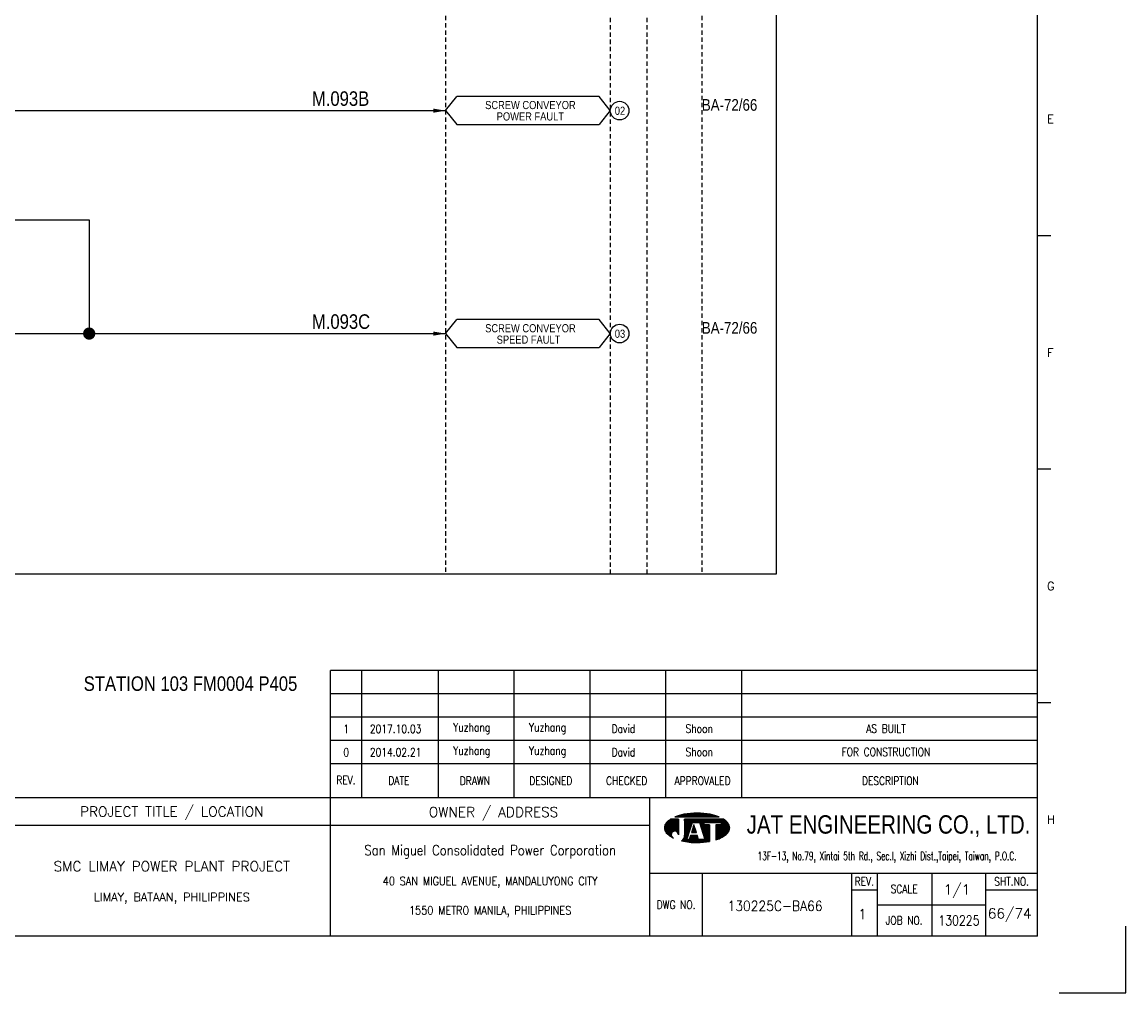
# Model space of a CAD drawing. Extents: x 2535 to 3501, y -211 to 471.
# Tile 3 of 4: x 3121 to 3501, y -211 to 123. Entities that reach past the tile are written whole.
import ezdxf
from ezdxf.enums import TextEntityAlignment as Align

# ---------------------------------------------------------------- set-up
doc = ezdxf.new("R2010")
doc.units = 0
doc.header["$MEASUREMENT"] = 0
doc.linetypes.add('HIDDEN', pattern=[4, 1.5, -1, 1.5])
doc.layers.get('0').update_dxf_attribs({"linetype": 'CONTINUOUS'})
doc.layers.get('Defpoints').update_dxf_attribs({"linetype": 'CONTINUOUS'})
for name, color, linetype in [('B_DIM', 7, 'CONTINUOUS'), ('CON', 4, 'CONTINUOUS'), ('DCS', 7, 'CONTINUOUS'), ('HID', 2, 'HIDDEN'), ('T', 2, 'CONTINUOUS'), ('TEXT', 7, 'CONTINUOUS'), ('圖框CON', 4, 'CONTINUOUS'), ('框線', 6, 'CONTINUOUS')]:
    doc.layers.add(name, color=color, linetype=linetype)
doc.styles.add('AEH', font='simplex', dxfattribs={"width": 0.8, "bigfont": 'ae'})
doc.styles.add('DAYUKP', font='complex', dxfattribs={"bigfont": 'DAYUKP.SHX'})
doc.styles.add('E2', font='simplex.shx', dxfattribs={"height": 2})
doc.styles.add('E3', font='simplex.shx', dxfattribs={"height": 3})
doc.styles.add('ROMANS', font='romans', dxfattribs={"width": 0.8})
doc.styles.add('style3', font='ARIALN.TTF')
doc.styles.add('WMF-Arial0', font='arial.ttf')

# ---------------------------------------------------------------- blocks, each defined once
blk = doc.blocks.new('LEADER')
at = {"layer": 'CON'}
blk.add_solid([(0.85, -0.57), (0.85, -1.57), (3.85, -1.07)], dxfattribs=at)
blk = doc.blocks.new('1880-TITLE_BLK')
at = {"layer": 'TEXT', "color": 2, "linetype": 'Continuous', "style": 'E3'}
for tag, p in [('SCALE', (790.95, 31.17)), ('DWG_NO', (736.41, 26.44)), ('REV', (762.59, 23.97)), ('SHT_NO', (806.74, 23.97))]:
    blk.add_attdef(tag, text='', height=3, dxfattribs=at).set_placement(p, align=Align.MIDDLE)
at = {"layer": 'TEXT', "linetype": 'Continuous', "style": 'E2', "width": 0.6}
for tag, p in [('REV_DATE', (418.65, 19.76)), ('APPR_DATE', (492.93, 19.76))]:
    blk.add_attdef(tag, text='', height=2, dxfattribs=at).set_placement(p, align=Align.MIDDLE_LEFT)
blk = doc.blocks.new('1')
at = {"layer": 'B_DIM'}
for p, q in [((2181.53, 118.11), (1938.08, 118.11)), ((1938.08, 74.29), (1938.08, 118.11)), ((1948.92, 74.29), (1948.92, 118.11)), ((1975.28, 74.29), (1975.28, 118.11)), ((2001.39, 74.29), (2001.39, 118.11)), ((2027.5, 74.29), (2027.5, 118.11)), ((2053.62, 74.29), (2053.62, 118.11)), ((2079.73, 74.29), (2079.73, 118.11)), ((2181.53, 110.07), (1938.08, 110.07)), ((1938.08, 77.93), (1938.08, 104.33)), ((2181.53, 102.03), (1938.08, 102.03)), ((2181.53, 93.99), (1938.08, 93.99)), ((2181.53, 85.95), (1938.08, 85.95))]:
    blk.add_line(p, q, dxfattribs=at)
at = {"layer": 'Defpoints'}
blk.add_lwpolyline([(2189, 7.08), (2211.97, 7.08), (2211.97, 30.05)], dxfattribs=at)
at = {"layer": 'T', "color": 0, "lineweight": -3}
for p, q in [((2058.27, 67.67), (2059.03, 68.43)), ((2058.49, 67.67), (2059.32, 68.49)), ((2058.72, 67.67), (2059.6, 68.55)), ((2058.94, 67.67), (2059.87, 68.6)), ((2059.16, 67.67), (2060.14, 68.65)), ((2059.38, 67.67), (2060.41, 68.7)), ((2059.6, 67.67), (2060.67, 68.74)), ((2059.82, 67.67), (2060.93, 68.77)), ((2060.05, 67.67), (2061.18, 68.81)), ((2060.27, 67.67), (2061.44, 68.84)), ((2060.49, 67.67), (2061.69, 68.87)), ((2060.71, 67.67), (2061.93, 68.89)), ((2060.93, 67.67), (2062.18, 68.91)), ((2061.15, 67.67), (2062.42, 68.93)), ((2061.38, 67.67), (2062.66, 68.95)), ((2061.6, 67.67), (2062.89, 68.97)), ((2061.82, 67.67), (2063.13, 68.98)), ((2062.04, 67.67), (2063.36, 68.99)), ((2062.26, 67.67), (2063.59, 69)), ((2062.48, 67.67), (2063.82, 69)), ((2062.71, 67.67), (2064.04, 69.01)), ((2062.93, 67.67), (2064.27, 69.01)), ((2063.15, 67.67), (2064.49, 69.01)), ((2063.37, 67.67), (2064.71, 69.01)), ((2063.59, 67.67), (2064.92, 69)), ((2063.81, 67.67), (2065.14, 69)), ((2064.04, 67.67), (2065.35, 68.99)), ((2064.26, 67.67), (2065.56, 68.98)), ((2064.48, 67.67), (2065.78, 68.97)), ((2064.7, 67.67), (2065.98, 68.95)), ((2064.92, 67.67), (2066.19, 68.94)), ((2065.14, 67.67), (2066.4, 68.92)), ((2065.37, 67.67), (2066.6, 68.9)), ((2065.59, 67.67), (2066.8, 68.88)), ((2065.81, 67.67), (2067, 68.86)), ((2066.03, 67.67), (2067.2, 68.84)), ((2066.25, 67.67), (2067.4, 68.82)), ((2066.47, 67.67), (2067.6, 68.79)), ((2066.7, 67.67), (2067.79, 68.77)), ((2066.92, 67.67), (2067.98, 68.74)), ((2067.14, 67.67), (2068.18, 68.71)), ((2067.36, 67.67), (2068.37, 68.68)), ((2067.58, 67.67), (2068.56, 68.64)), ((2067.81, 67.67), (2068.75, 68.61)), ((2068.03, 67.67), (2068.93, 68.58)), ((2068.25, 67.67), (2069.12, 68.54)), ((2068.47, 67.67), (2069.3, 68.5)), ((2068.69, 67.67), (2069.48, 68.46)), ((2068.91, 67.67), (2069.66, 68.42)), ((2053.09, 63.82), (2056.14, 66.87)), ((2053.09, 64.04), (2055.92, 66.87)), ((2053.11, 63.62), (2056.36, 66.87)), ((2053.12, 64.29), (2055.7, 66.87)), ((2053.14, 63.43), (2056.58, 66.87)), ((2053.18, 63.25), (2056.8, 66.87)), ((2053.18, 64.57), (2055.47, 66.87)), ((2053.24, 63.08), (2057.03, 66.87)), ((2053.29, 64.91), (2055.25, 66.87)), ((2053.3, 62.92), (2057.25, 66.87)), ((2053.37, 62.77), (2057.47, 66.87)), ((2053.45, 62.63), (2057.69, 66.87)), ((2053.54, 62.5), (2057.91, 66.86)), ((2053.61, 65.45), (2054.47, 66.31)), ((2053.64, 62.37), (2057.91, 66.64)), ((2053.74, 62.25), (2057.91, 66.42)), ((2053.84, 62.14), (2057.91, 66.2)), ((2053.95, 62.02), (2057.91, 65.98)), ((2054.07, 61.91), (2057.91, 65.75)), ((2054.18, 61.8), (2057.91, 65.53)), ((2054.29, 61.7), (2057.91, 65.31)), ((2054.41, 61.59), (2057.91, 65.09)), ((2054.53, 61.49), (2057.91, 64.87)), ((2054.65, 61.39), (2057.91, 64.65)), ((2056.94, 67.67), (2057.09, 67.82)), ((2057.16, 67.67), (2057.44, 67.95)), ((2057.39, 67.67), (2057.78, 68.07)), ((2057.61, 67.67), (2058.11, 68.18)), ((2057.83, 67.67), (2058.43, 68.27)), ((2058.05, 67.67), (2058.73, 68.35)), ((2060.05, 63.24), (2063.68, 66.87)), ((2060.05, 63.46), (2063.46, 66.87)), ((2060.05, 63.68), (2063.23, 66.87)), ((2060.05, 63.9), (2063.01, 66.87)), ((2060.05, 64.13), (2062.79, 66.87)), ((2060.05, 64.35), (2062.57, 66.87)), ((2060.05, 64.57), (2062.35, 66.87)), ((2060.05, 64.79), (2062.13, 66.87)), ((2060.05, 65.01), (2061.9, 66.87)), ((2060.05, 65.23), (2061.68, 66.87)), ((2060.05, 65.46), (2061.46, 66.87)), ((2060.05, 66.12), (2060.79, 66.87)), ((2060.05, 66.34), (2060.57, 66.87)), ((2060.05, 66.56), (2060.35, 66.87)), ((2060.05, 66.79), (2060.13, 66.87)), ((2060.05, 65.68), (2061.24, 66.87)), ((2060.05, 65.9), (2061.02, 66.87)), ((2060.05, 63.02), (2062.67, 65.64)), ((2060.05, 62.8), (2062.57, 65.32)), ((2060.05, 62.57), (2062.47, 64.99)), ((2060.05, 62.35), (2062.36, 64.67)), ((2062.83, 65.8), (2063.9, 66.87)), ((2063.05, 65.8), (2064.12, 66.87)), ((2063.11, 64.53), (2063.33, 64.75)), ((2063.21, 64.85), (2063.28, 64.92)), ((2063.27, 65.8), (2064.34, 66.87)), ((2063.49, 65.8), (2064.56, 66.87)), ((2063.72, 65.8), (2064.79, 66.87)), ((2063.94, 65.8), (2065.01, 66.87)), ((2064.16, 65.8), (2065.23, 66.87)), ((2064.38, 65.8), (2065.45, 66.87)), ((2064.6, 65.8), (2065.67, 66.87)), ((2064.82, 65.8), (2065.89, 66.87)), ((2065.05, 65.8), (2066.12, 66.87)), ((2065.16, 65.69), (2066.34, 66.87)), ((2065.22, 65.53), (2066.56, 66.87)), ((2065.27, 65.36), (2066.78, 66.87)), ((2065.32, 65.19), (2067, 66.87)), ((2065.38, 65.02), (2067.22, 66.87)), ((2065.43, 64.85), (2067.45, 66.87)), ((2065.48, 64.69), (2067.67, 66.87)), ((2065.54, 64.52), (2066.74, 65.71)), ((2065.59, 64.35), (2066.74, 65.49)), ((2065.65, 64.18), (2066.74, 65.27)), ((2065.7, 64.01), (2066.74, 65.05)), ((2065.75, 63.84), (2066.9, 65)), ((2065.81, 63.68), (2067.12, 65)), ((2065.86, 63.51), (2067.35, 65)), ((2065.91, 63.34), (2067.57, 65)), ((2065.97, 63.17), (2067.79, 65)), ((2066.02, 63), (2068.01, 65)), ((2066.07, 62.84), (2068.23, 65)), ((2066.13, 62.67), (2068.46, 65)), ((2066.18, 62.5), (2068.61, 64.93)), ((2066.23, 62.33), (2068.61, 64.71)), ((2066.82, 65.8), (2067.89, 66.87)), ((2067.04, 65.8), (2068.11, 66.87)), ((2067.26, 65.8), (2068.33, 66.87)), ((2067.48, 65.8), (2068.55, 66.87)), ((2067.71, 65.8), (2068.78, 66.87)), ((2067.93, 65.8), (2069, 66.87)), ((2068.15, 65.8), (2069.22, 66.87)), ((2068.37, 65.8), (2069.44, 66.87)), ((2068.59, 65.8), (2069.66, 66.87)), ((2068.81, 65.8), (2069.88, 66.87)), ((2069.04, 65.8), (2070.11, 66.87)), ((2069.14, 67.67), (2069.84, 68.37)), ((2069.26, 65.8), (2070.33, 66.87)), ((2069.36, 67.67), (2070.01, 68.33)), ((2069.48, 65.8), (2070.55, 66.87)), ((2069.58, 67.67), (2070.19, 68.28)), ((2069.7, 65.8), (2070.77, 66.87)), ((2069.8, 67.67), (2070.36, 68.23)), ((2069.92, 65.8), (2070.99, 66.87)), ((2070.02, 67.67), (2070.53, 68.18)), ((2070.14, 65.8), (2071.21, 66.87)), ((2070.24, 67.67), (2070.7, 68.13)), ((2070.37, 65.8), (2071.44, 66.87)), ((2070.47, 67.67), (2070.87, 68.07)), ((2070.59, 65.8), (2071.66, 66.87)), ((2070.69, 67.67), (2071.03, 68.02)), ((2070.75, 63.08), (2074.07, 66.4)), ((2070.75, 62.86), (2074.19, 66.3)), ((2070.75, 62.63), (2074.31, 66.2)), ((2070.75, 62.41), (2074.43, 66.09)), ((2070.75, 62.19), (2074.54, 65.98)), ((2070.75, 61.97), (2074.66, 65.87)), ((2070.75, 61.75), (2074.77, 65.76)), ((2070.75, 61.53), (2074.87, 65.65)), ((2070.75, 61.3), (2074.98, 65.53)), ((2070.75, 61.08), (2075.08, 65.41)), ((2070.75, 60.86), (2075.17, 65.28)), ((2070.75, 60.64), (2075.25, 65.14)), ((2070.75, 63.96), (2071.78, 65)), ((2070.75, 63.74), (2072, 65)), ((2070.75, 63.52), (2072.22, 65)), ((2070.75, 63.3), (2072.45, 65)), ((2070.75, 64.41), (2071.34, 65)), ((2070.75, 64.19), (2071.56, 65)), ((2070.75, 64.85), (2070.89, 65)), ((2070.75, 64.63), (2071.12, 65)), ((2070.75, 60.42), (2075.33, 64.99)), ((2070.75, 60.2), (2075.39, 64.84)), ((2070.75, 59.97), (2075.45, 64.67)), ((2070.81, 65.8), (2071.88, 66.87)), ((2070.91, 67.67), (2071.2, 67.96)), ((2071.03, 65.8), (2072.1, 66.87)), ((2071.13, 67.67), (2071.36, 67.9)), ((2071.25, 65.8), (2072.32, 66.87)), ((2071.35, 67.67), (2071.52, 67.84)), ((2071.47, 65.8), (2072.54, 66.87)), ((2071.57, 67.67), (2071.68, 67.77)), ((2071.7, 65.8), (2072.77, 66.87)), ((2071.8, 67.67), (2071.83, 67.71)), ((2071.92, 65.8), (2072.99, 66.87)), ((2072.14, 65.8), (2073.21, 66.87)), ((2072.36, 65.8), (2073.43, 66.87)), ((2072.58, 65.8), (2073.57, 66.78)), ((2072.62, 65.62), (2073.7, 66.69)), ((2072.62, 65.39), (2073.83, 66.6)), ((2072.62, 65.17), (2073.95, 66.5)), ((2054.78, 61.29), (2055.59, 62.11)), ((2054.9, 61.2), (2055.48, 61.77)), ((2055.03, 61.11), (2055.46, 61.53)), ((2055.16, 61.01), (2055.47, 61.33)), ((2055.3, 60.93), (2055.52, 61.15)), ((2055.43, 60.84), (2055.59, 60.99)), ((2055.57, 60.76), (2055.67, 60.85)), ((2056.12, 62.63), (2057.91, 64.42)), ((2056.46, 62.75), (2057.91, 64.2)), ((2056.7, 62.77), (2057.91, 63.98)), ((2056.9, 62.75), (2057.91, 63.76)), ((2057.08, 62.71), (2057.91, 63.54)), ((2057.23, 62.64), (2057.91, 63.32)), ((2057.37, 62.56), (2057.91, 63.09)), ((2057.5, 62.46), (2057.91, 62.87)), ((2057.61, 62.35), (2057.91, 62.65)), ((2057.7, 62.23), (2057.91, 62.43)), ((2057.79, 62.09), (2057.91, 62.21)), ((2057.85, 61.93), (2057.91, 61.99)), ((2057.89, 61.75), (2057.91, 61.76)), ((2057.91, 61.54), (2057.91, 61.55)), ((2059.09, 59.4), (2061.43, 61.74)), ((2059.28, 59.36), (2061.33, 61.42)), ((2059.46, 59.32), (2061.23, 61.09)), ((2059.86, 60.39), (2061.54, 62.07)), ((2059.98, 60.73), (2061.64, 62.39)), ((2060.03, 61), (2061.74, 62.72)), ((2060.05, 62.13), (2062.26, 64.34)), ((2060.05, 61.91), (2062.16, 64.02)), ((2060.05, 61.69), (2062.05, 63.69)), ((2060.05, 61.46), (2061.95, 63.37)), ((2060.05, 61.24), (2060.05, 61.24)), ((2060.98, 59.07), (2063.16, 61.25)), ((2061.17, 59.04), (2063.38, 61.25)), ((2061.37, 59.02), (2063.6, 61.25)), ((2061.57, 59), (2063.82, 61.25)), ((2061.68, 59.99), (2062.94, 61.25)), ((2061.77, 58.97), (2064.04, 61.25)), ((2061.78, 60.32), (2062.71, 61.25)), ((2061.88, 60.64), (2062.49, 61.25)), ((2061.97, 58.95), (2064.27, 61.25)), ((2061.99, 60.96), (2062.27, 61.25)), ((2062.17, 58.94), (2064.45, 61.21)), ((2062.38, 58.92), (2064.51, 61.05)), ((2062.45, 62.32), (2063.71, 63.57)), ((2062.5, 62.58), (2063.65, 63.74)), ((2062.58, 58.9), (2064.56, 60.88)), ((2062.6, 62.91), (2063.6, 63.91)), ((2062.68, 62.32), (2063.76, 63.4)), ((2062.7, 63.23), (2063.55, 64.08)), ((2062.8, 63.56), (2063.49, 64.25)), ((2062.9, 62.32), (2063.81, 63.24)), ((2062.91, 63.88), (2063.44, 64.42)), ((2063.01, 64.2), (2063.39, 64.58)), ((2063.12, 62.32), (2063.87, 63.07)), ((2063.34, 62.32), (2063.92, 62.9)), ((2063.56, 62.32), (2063.97, 62.73)), ((2063.78, 62.32), (2064.03, 62.56)), ((2064.01, 62.32), (2064.08, 62.39)), ((2066.14, 58.91), (2068.61, 61.38)), ((2066.29, 62.16), (2068.61, 64.48)), ((2066.34, 61.99), (2068.61, 64.26)), ((2066.38, 58.93), (2068.61, 61.16)), ((2066.39, 61.83), (2068.61, 64.04)), ((2066.45, 61.66), (2068.61, 63.82)), ((2066.5, 61.49), (2068.61, 63.6)), ((2066.56, 61.32), (2068.61, 63.38)), ((2066.61, 61.15), (2068.61, 63.15)), ((2066.62, 58.95), (2068.61, 60.94)), ((2066.66, 60.99), (2068.61, 62.93)), ((2066.72, 60.82), (2068.61, 62.71)), ((2066.77, 60.65), (2068.61, 62.49)), ((2066.82, 60.48), (2068.61, 62.27)), ((2066.88, 60.31), (2068.61, 62.05)), ((2066.93, 60.14), (2068.61, 61.82)), ((2066.98, 59.98), (2068.61, 61.6)), ((2070.75, 59.75), (2075.5, 64.5)), ((2071.07, 59.85), (2075.53, 64.32)), ((2071.42, 59.97), (2075.56, 64.12)), ((2071.78, 60.12), (2075.57, 63.9)), ((2072.17, 60.28), (2075.55, 63.67)), ((2072.59, 60.48), (2075.51, 63.4)), ((2073.08, 60.75), (2075.42, 63.1)), ((2073.74, 61.19), (2075.24, 62.69)), ((2055.71, 60.67), (2055.76, 60.73)), ((2055.85, 60.59), (2055.88, 60.62)), ((2056, 60.52), (2056, 60.52)), ((2056.14, 60.44), (2056.14, 60.44)), ((2059.64, 59.29), (2061.12, 60.77)), ((2059.83, 59.25), (2061.02, 60.44)), ((2060.02, 59.22), (2060.92, 60.12)), ((2060.21, 59.19), (2060.93, 59.91)), ((2060.4, 59.16), (2061.15, 59.91)), ((2060.59, 59.13), (2061.38, 59.91)), ((2060.78, 59.1), (2061.6, 59.91)), ((2062.79, 58.89), (2064.61, 60.71)), ((2063, 58.88), (2064.67, 60.54)), ((2063.21, 58.87), (2064.72, 60.37)), ((2063.43, 58.86), (2064.77, 60.2)), ((2063.64, 58.85), (2064.82, 60.03)), ((2063.86, 58.85), (2064.92, 59.91)), ((2064.08, 58.84), (2065.15, 59.91)), ((2064.3, 58.84), (2065.37, 59.91)), ((2064.52, 58.84), (2065.59, 59.91)), ((2064.74, 58.85), (2065.81, 59.91)), ((2064.97, 58.85), (2066.03, 59.91)), ((2065.2, 58.86), (2066.25, 59.91)), ((2065.43, 58.87), (2066.48, 59.91)), ((2065.66, 58.88), (2066.7, 59.91)), ((2065.9, 58.89), (2066.92, 59.91)), ((2066.87, 58.97), (2068.61, 60.72)), ((2067.11, 59), (2068.61, 60.49)), ((2067.37, 59.03), (2068.61, 60.27)), ((2067.62, 59.06), (2068.61, 60.05)), ((2067.88, 59.1), (2068.61, 59.83)), ((2068.14, 59.14), (2068.61, 59.61)), ((2068.4, 59.18), (2068.61, 59.38))]:
    blk.add_line(p, q, dxfattribs=at)
at = {"layer": 'T', "lineweight": -3}
for p, q in [((2057.91, 66.87), (2055.21, 66.87)), ((2056.73, 67.67), (2071.93, 67.67)), ((2057.91, 66.87), (2057.91, 61.52)), ((2073.45, 66.87), (2060.05, 66.87)), ((2060.05, 66.33), (2060.05, 66.87)), ((2060.05, 66.87), (2060.05, 61.23)), ((2060.85, 59.91), (2062.72, 65.8)), ((2063.26, 65), (2062.41, 62.32)), ((2062.72, 65.8), (2065.13, 65.8)), ((2064.1, 62.32), (2063.26, 65)), ((2063.79, 65.8), (2065.13, 65.8)), ((2065.13, 65.8), (2067, 59.91)), ((2066.74, 65.8), (2072.62, 65.8)), ((2066.74, 65), (2066.74, 65.8)), ((2068.61, 65), (2066.74, 65)), ((2068.61, 65), (2068.61, 59.21)), ((2072.62, 65), (2070.75, 65)), ((2070.75, 65), (2070.75, 59.74)), ((2072.62, 65.8), (2072.62, 65)), ((2061.8, 63.05), (2060.05, 61.24)), ((2062.08, 61.25), (2061.65, 59.91)), ((2064.44, 61.25), (2062.08, 61.25)), ((2062.41, 62.32), (2064.1, 62.32)), ((2064.86, 59.91), (2064.44, 61.25)), ((2061.65, 59.91), (2060.85, 59.91)), ((2067, 59.91), (2064.86, 59.91))]:
    blk.add_line(p, q, dxfattribs=at)
for centre, major_axis, start_param, end_param in [((2062.5, 54), (-10.49, 10.49), 5.683021, 5.897183), ((2064.33, 44.23), (-17.52, 17.52), 5.497787, 5.683021), ((2064.33, 44.23), (17.52, 17.52), 0.600164, 0.785398), ((2066.16, 54), (10.49, 10.49), 0.386002, 0.600164), ((2055.58, 63.92), (1.76, 1.76), 1.614811, 2.356194), ((2059.72, 60.14), (-5.73, 5.73), 6.088179, 6.3272), ((2068.93, 60.14), (-5.73, 5.73), 4.668374, 4.907395), ((2073.07, 63.92), (-1.76, 1.76), 3.926991, 4.668374), ((2055.58, 63.92), (-1.76, 1.76), 0.785398, 1.526782), ((2059.72, 67.71), (5.73, 5.73), 3.097578, 3.478972), ((2056.68, 61.54), (-0.868, 0.868), 3.906164, 8.245601), ((2057.88, 61.28), (1.53, 1.53), 4.470635, 5.546585), ((2068.93, 67.71), (-5.73, 5.73), 2.781027, 3.185607), ((2073.07, 63.92), (1.76, 1.76), 4.756403, 5.497787), ((2064.33, 83.62), (17.52, 17.52), 3.710226, 3.926991), ((2064.33, 83.62), (17.52, 17.52), 3.926991, 4.100643), ((2066.16, 73.85), (-10.49, 10.49), 2.670765, 2.781027)]:
    blk.add_ellipse(centre, major_axis=major_axis, ratio=1, start_param=start_param, end_param=end_param, dxfattribs=at)
at = {"layer": '圖框CON'}
for p, q in [((2186.14, 267.8), (2181.53, 267.8)), ((2186.14, 187.4), (2181.53, 187.4)), ((2186.14, 107), (2181.53, 107)), ((2048.1, 48.3), (2181.53, 48.3)), ((2066.14, 48.3), (2066.14, 26.6)), ((2117.55, 48.3), (2117.55, 26.6)), ((2126.28, 48.3), (2126.28, 26.6)), ((2145.25, 26.6), (2145.25, 48.3)), ((2163.72, 26.6), (2163.72, 48.3)), ((2117.55, 42.62), (2126.28, 42.62)), ((2163.72, 42.62), (2181.53, 42.62)), ((2126.28, 37.45), (2163.72, 37.45))]:
    blk.add_line(p, q, dxfattribs=at)
for points in [[(1938.08, 26.6), (1938.08, 74.29)], [(2048.1, 26.6), (2048.1, 74.29)], [(2048.1, 64.75), (1828.89, 64.75)]]:
    blk.add_lwpolyline(points, dxfattribs=at)
at = {"layer": '框線'}
for p, q in [((2181.53, 26.6), (2181.53, 669.81)), ((2181.53, 74.29), (1308.62, 74.29)), ((2181.53, 26.6), (1308.62, 26.6))]:
    blk.add_line(p, q, dxfattribs=at)
at = {"style": 'DAYUKP'}
for s, p in [('E', (2184.79, 307.99)), ('F', (2184.79, 227.59)), ('G', (2184.79, 147.19)), ('H', (2184.79, 66.79))]:
    blk.add_text(s, height=2.87, dxfattribs=at).set_placement(p, align=Align.MIDDLE_LEFT)
at = {"style": 'WMF-Arial0', "width": 0.8}
blk.add_text('JAT ENGINEERING CO., LTD.', height=6.3172, dxfattribs=at).set_placement((2130.24, 64.55), align=Align.MIDDLE)
at = {"color": 2, "ltscale": 500, "style": 'ROMANS', "width": 0.85}
blk.add_text('San Miguel Consolidated Power Corporation', height=3.4457, dxfattribs=at).set_placement((1993.09, 56.23), align=Align.MIDDLE_CENTER)
at = {"color": 2, "ltscale": 500, "style": 'ROMANS'}
for s, height, p in [('SMC LIMAY POWER PLANT PROJECT', 3.4457, (1883.48, 50.7)), ('LIMAY, BATAAN, PHILIPPINES', 2.8714, (1883.48, 40.08))]:
    blk.add_text(s, height=height, dxfattribs=at).set_placement(p, align=Align.MIDDLE_CENTER)
at = {"color": 4, "ltscale": 500, "style": 'ROMANS', "width": 0.85}
for s, p in [('40 SAN MIGUEL AVENUE, MANDALUYONG CITY', (1993.09, 45.61)), ('1550 METRO MANILA, PHILIPPINES', (1993.09, 35.51))]:
    blk.add_text(s, height=2.8714, dxfattribs=at).set_placement(p, align=Align.MIDDLE_CENTER)
at = {"layer": 'B_DIM', "style": 'AEH', "width": 0.8}
for s, height, p in [('REV.', 2.871, (1943.45, 80.37)), ('DATE', 2.871, (1961.68, 80.21)), ('DRAWN', 2.871, (1987.87, 80.12)), ('DESIGNED', 2.871, (2013.98, 80.12)), ('CHECKED', 2.871, (2040.1, 80.12)), ('APPROVALED', 2.871, (2066.21, 80.12)), ('DESCRIPTION', 2.8714, (2130.87, 80.12))]:
    blk.add_text(s, height=height, dxfattribs=at).set_placement(p, align=Align.MIDDLE)
at = {"layer": 'HID', "ltscale": 500, "style": 'ROMANS'}
for s, p in [('PROJECT TITLE / LOCATION', (1883.48, 69.28)), ('OWNER / ADDRESS', (1994.25, 69.12))]:
    blk.add_text(s, height=3.4457, dxfattribs=at).set_placement(p, align=Align.MIDDLE)
at = {"layer": 'HID', "color": 7, "style": 'ROMANS', "width": 0.8}
for s, p in [('REV.', (2121.92, 45.46)), ('SHT.NO.', (2172.62, 45.46)), ('SCALE', (2135.64, 42.87)), ('DWG NO.', (2057.12, 37.45)), ('JOB NO.', (2135.64, 32.03))]:
    blk.add_text(s, height=2.871, dxfattribs=at).set_placement(p, align=Align.MIDDLE)
at = {"layer": 'T', "color": 2, "ltscale": 500, "style": 'ROMANS', "width": 0.65}
blk.add_text('13F-13, No.79, Xintai 5th Rd., Sec.I, Xizhi Dist.,Taipei, Taiwan, P.O.C.', height=2.8714, dxfattribs=at).set_placement((2129.74, 52.81), align=Align.CENTER)

msp = doc.modelspace()

# ---------------------------------------------------------------- linework, layer by layer
at = {"layer": 'CON', "color": 6}
for p, q in [((3266.81, 92.76), (3270.71, 97.57)), ((3319.61, 97.57), (3270.71, 97.57)), ((3323.51, 92.76), (3319.61, 97.57)), ((3266.81, 92.76), (3270.71, 87.94)), ((3323.51, 92.76), (3319.61, 87.94)), ((3270.71, 87.94), (3319.61, 87.94)), ((3266.81, 15.99), (3270.71, 20.8)), ((3319.61, 20.8), (3270.71, 20.8)), ((3323.51, 15.99), (3319.61, 20.8)), ((3266.81, 15.99), (3270.71, 11.17)), ((3323.51, 15.99), (3319.61, 11.17)), ((3270.71, 11.17), (3319.61, 11.17))]:
    msp.add_line(p, q, dxfattribs=at)
at = {"layer": 'CON'}
for p, q in [((3087.2, 92.76), (3266.81, 92.76)), ((2961.05, 55.14), (3144.09, 55.14)), ((3144.09, 55.14), (3144.09, 15.99)), ((3105, 15.99), (3266.81, 15.99))]:
    msp.add_line(p, q, dxfattribs=at)
msp.add_lwpolyline([(2666.56, 432.9), (3380.56, 432.9), (3380.56, -66.9), (2666.56, -66.9)], close=True, dxfattribs=at)
at = {"layer": 'CON', "const_width": 2.1}
msp.add_lwpolyline([(3143.04, 15.99, 1), (3145.14, 15.99, 1)], format="xyb", close=True, dxfattribs=at)
at = {"layer": 'CON'}
for centre in [(3326.72, 92.76), (3326.72, 15.99)]:
    msp.add_circle(centre, 3.21, dxfattribs=at)
at = {"layer": 'HID'}
for p, q in [((3266.81, 432.9), (3266.81, -66.9)), ((3323.51, 432.2), (3323.51, -66.9)), ((3336.11, 432.2), (3336.11, -66.9)), ((3355.01, 432.9), (3355.01, -66.9))]:
    msp.add_line(p, q, dxfattribs=at)

# ---------------------------------------------------------------- block references
msp.add_blockref('1', (1289.04, -218.13))
at = {"layer": 'CON', "xscale": 1.4, "yscale": 1.4, "zscale": 1.4}
for p in [(3261.42, 94.25), (3261.42, 17.48)]:
    msp.add_blockref('LEADER', p, dxfattribs=at)
at = {"layer": 'TEXT', "color": 0}
ref = msp.add_blockref('1880-TITLE_BLK', (2534.39, -211.47), dxfattribs=dict(at, xscale=1.148576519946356, yscale=1.148576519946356, zscale=1.148576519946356))
ref.add_attrib('DWG_NO', '130225C-BA66', dxfattribs={"color": 2, "linetype": 'Continuous', "height": 3.4457, "style": 'E3', "width": 0.9}).set_placement((3380.22, -181.1), align=Align.MIDDLE)
ref.add_attrib('REV', '1', dxfattribs={"color": 2, "linetype": 'Continuous', "height": 3.45, "style": 'E3'}).set_placement((3410.29, -183.93), align=Align.MIDDLE)
ref.add_attrib('SCALE', '1/1', dxfattribs={"color": 2, "linetype": 'Continuous', "height": 3.446, "style": 'E3'}).set_placement((3442.86, -175.67), align=Align.MIDDLE)
ref.add_attrib('SHT_NO', '66/74', dxfattribs={"color": 2, "linetype": 'Continuous', "height": 3.446, "style": 'E3'}).set_placement((3461, -183.93), align=Align.MIDDLE)

# ---------------------------------------------------------------- texts
at = {"layer": 'CON', "style": 'style3'}
for s, p in [('SCREW CONVEYOR', (3280.41, 92.45)), ('POWER FAULT', (3284.39, 88.53)), ('02', (3325.05, 90.48)), ('SCREW CONVEYOR', (3280.41, 15.59)), ('SPEED FAULT', (3284.39, 11.66)), ('03', (3325.05, 13.71))]:
    msp.add_text(s, height=2.8, dxfattribs=at).set_placement(p, align=Align.BOTTOM_LEFT)
for p in [(3355.01, 92.73), (3355.01, 15.96)]:
    msp.add_text('BA-72/66', height=4, dxfattribs=at).set_placement(p)
at = {"layer": 'DCS', "linetype": 'ByBlock', "style": 'style3'}
for s, p in [('M.093B', (3220.77, 94.4)), ('M.093C', (3220.77, 17.62)), ('STATION 103 FM0004 P405', (3142.21, -107.04))]:
    msp.add_text(s, height=5, dxfattribs=at).set_placement(p)
at = {"layer": 'T', "style": 'AEH', "width": 0.8}
for s, height, p in [('1', 2.87, (3232.58, -120.15)), ('2017.10.03', 2.871, (3249.59, -120.12)), ('Yuzhang', 2.871, (3275.78, -120.04)), ('Yuzhang', 2.871, (3301.9, -120.04)), ('David', 2.871, (3328.01, -120.04)), ('Shoon', 2.871, (3354.12, -120.04)), ('AS BUILT', 2.871, (3418.39, -120.04)), ('0', 2.87, (3232.58, -128.19)), ('2014.02.21', 2.871, (3249.59, -128.16)), ('Yuzhang', 2.871, (3275.78, -128.08)), ('Yuzhang', 2.871, (3301.9, -128.08)), ('David', 2.871, (3328.01, -128.08)), ('Shoon', 2.871, (3354.12, -128.08)), ('FOR CONSTRUCTION', 2.8714, (3418.39, -128.08))]:
    msp.add_text(s, height=height, dxfattribs=at).set_placement(p, align=Align.MIDDLE)
at = {"layer": 'TEXT', "color": 2, "style": 'E3', "width": 0.8}
msp.add_text('130225', height=3.446, dxfattribs=at).set_placement((3443.53, -186.1), align=Align.MIDDLE_CENTER)

doc.saveas('drawing.dxf')
